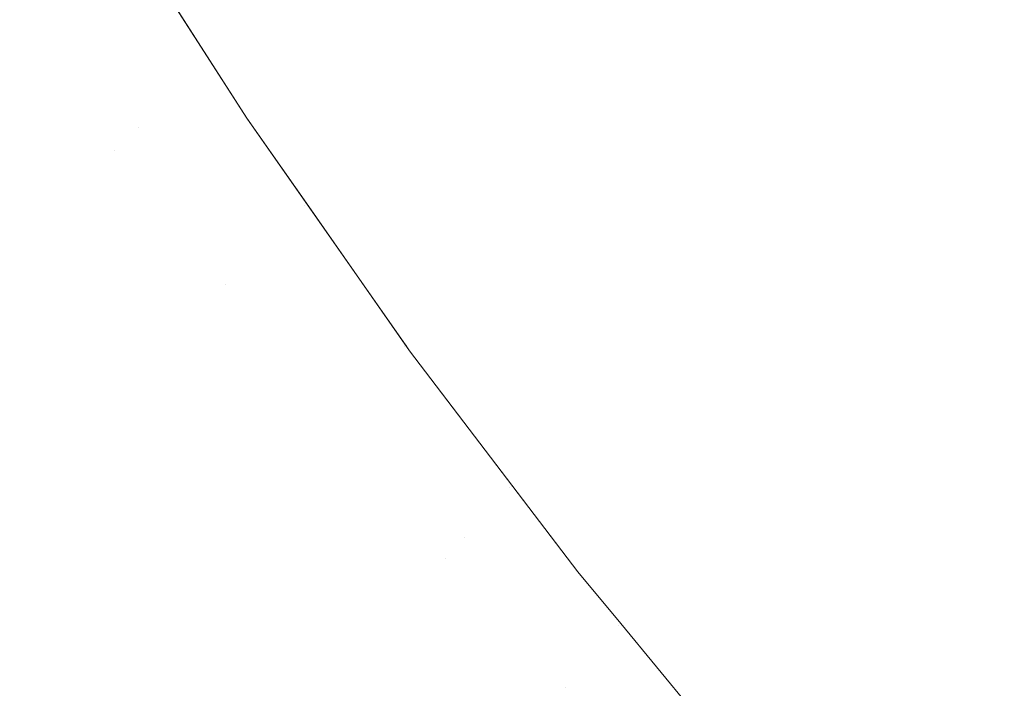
# Model space of a CAD drawing. Header units: centimetres. Extents: x -21.6 to 22.7, y 3.4 to 5.2.
# Tile 106 of 256: x -6.6785 to -6.6513, y 3.7589 to 3.7774. Entities that reach past the tile are written whole.
import ezdxf

# ---------------------------------------------------------------- set-up
doc = ezdxf.new("R2010")
doc.units = ezdxf.units.CM
doc.header["$LTSCALE"] = 2.54
doc.layers.add('Lucido design-1', color=7, linetype='Continuous')

# ---------------------------------------------------------------- blocks, each defined once
blk = doc.blocks.new('Gruppo-4-1')
at = {"color": 7, "linetype": 'Continuous', "lineweight": 9}
blk.add_3dface([(-21.503423, 5.100212, -1872.215514), (-21.503423, 3.500212, -1872.215514), (22.630348, 3.500212, -1872.215514), (22.630348, 5.100212, -1872.215514)], dxfattribs=at)
for points, invisible_edges in [([(-6.66806, 3.781164, -1872.676402), (-6.667403, 3.781788, -1872.674113), (-6.664857, 3.77801, -1872.674113), (-6.6655, 3.777366, -1872.676402)], 15), ([(-6.658477, 3.778193, -1872.662952), (-6.659297, 3.777327, -1872.665138), (-6.66189, 3.78098, -1872.665138), (-6.661052, 3.781819, -1872.662952)], 15), ([(-6.672205, 3.774643, -1872.915514), (-6.675783, 3.780227, -1872.915514), (-6.676666, 3.781605, -1872.715514), (-6.673229, 3.776242, -1872.715514)], 10), ([(-6.673239, 3.776241, -1872.713294), (-6.673229, 3.776242, -1872.715514), (-6.676666, 3.781605, -1872.715514), (-6.675789, 3.780227, -1872.713294)], 13), ([(-6.671867, 3.777545, -1872.694993), (-6.672166, 3.77726, -1872.697318), (-6.674696, 3.781214, -1872.697318), (-6.674391, 3.781489, -1872.694993)], 15), ([(-6.674962, 3.780973, -1872.699636), (-6.674696, 3.781214, -1872.697318), (-6.672166, 3.77726, -1872.697318), (-6.672428, 3.777012, -1872.699636)], 15), ([(-6.6655, 3.777366, -1872.676402), (-6.666103, 3.776761, -1872.678705), (-6.668676, 3.780578, -1872.678705), (-6.66806, 3.781164, -1872.676402)], 15), ([(-6.672428, 3.777012, -1872.699636), (-6.672652, 3.776799, -1872.701944), (-6.675191, 3.780767, -1872.701944), (-6.674962, 3.780973, -1872.699636)], 15), ([(-6.662691, 3.780179, -1872.66735), (-6.66189, 3.78098, -1872.665138), (-6.659297, 3.777327, -1872.665138), (-6.66008, 3.776502, -1872.66735)], 15), ([(-6.655795, 3.781022, -1872.656569), (-6.653174, 3.777518, -1872.656569), (-6.654082, 3.776508, -1872.658665), (-6.656725, 3.780041, -1872.658665)], 15), ([(-6.672839, 3.77662, -1872.704243), (-6.672991, 3.776476, -1872.706529), (-6.675537, 3.780455, -1872.706529), (-6.675382, 3.780594, -1872.704243)], 15), ([(-6.675382, 3.780594, -1872.704243), (-6.675191, 3.780767, -1872.701944), (-6.672652, 3.776799, -1872.701944), (-6.672839, 3.77662, -1872.704243)], 15), ([(-6.669252, 3.780031, -1872.681018), (-6.668676, 3.780578, -1872.678705), (-6.666103, 3.776761, -1872.678705), (-6.666667, 3.776196, -1872.681018)], 15), ([(-6.675789, 3.780227, -1872.713294), (-6.67574, 3.780272, -1872.711056), (-6.67319, 3.776287, -1872.711056), (-6.673239, 3.776241, -1872.713294)], 15), ([(-6.673108, 3.776365, -1872.7088), (-6.67319, 3.776287, -1872.711056), (-6.67574, 3.780272, -1872.711056), (-6.675656, 3.780347, -1872.7088)], 15), ([(-6.675656, 3.780347, -1872.7088), (-6.675537, 3.780455, -1872.706529), (-6.672991, 3.776476, -1872.706529), (-6.673108, 3.776365, -1872.7088)], 15), ([(-6.67357, 3.775926, -1872.925326), (-6.676127, 3.779922, -1872.925326), (-6.675944, 3.780087, -1872.921959), (-6.67339, 3.776097, -1872.921959)], 15), ([(-6.67339, 3.776097, -1872.921959), (-6.675944, 3.780087, -1872.921959), (-6.675839, 3.780182, -1872.918688), (-6.673288, 3.776194, -1872.918688)], 15), ([(-6.673288, 3.776194, -1872.918688), (-6.675839, 3.780182, -1872.918688), (-6.675783, 3.780227, -1872.915514), (-6.672205, 3.774643, -1872.915514)], 11), ([(-6.666667, 3.776196, -1872.681018), (-6.667192, 3.775671, -1872.683339), (-6.669787, 3.779522, -1872.683339), (-6.669252, 3.780031, -1872.681018)], 15), ([(-6.66008, 3.776502, -1872.66735), (-6.660824, 3.775716, -1872.669585), (-6.663452, 3.779416, -1872.669585), (-6.662691, 3.780179, -1872.66735)], 15), ([(-6.656725, 3.780041, -1872.658665), (-6.654082, 3.776508, -1872.658665), (-6.654955, 3.775537, -1872.660793), (-6.657619, 3.779098, -1872.660793)], 15), ([(-6.673832, 3.775677, -1872.928788), (-6.676394, 3.779681, -1872.928788), (-6.676127, 3.779922, -1872.925326), (-6.67357, 3.775926, -1872.925326)], 15), ([(-6.674185, 3.775341, -1872.932342), (-6.676754, 3.779356, -1872.932342), (-6.676394, 3.779681, -1872.928788), (-6.673832, 3.775677, -1872.928788)], 15), ([(-6.670282, 3.779051, -1872.685667), (-6.669787, 3.779522, -1872.683339), (-6.667192, 3.775671, -1872.683339), (-6.667677, 3.775186, -1872.685667)], 15), ([(-6.649526, 3.775137, -1872.654508), (-6.65223, 3.778567, -1872.654508), (-6.651254, 3.779653, -1872.652484), (-6.648573, 3.776254, -1872.652484)], 15), ([(-6.674636, 3.774913, -1872.935985), (-6.677214, 3.778941, -1872.935985), (-6.676754, 3.779356, -1872.932342), (-6.674185, 3.775341, -1872.932342)], 15), ([(-6.664174, 3.778693, -1872.67184), (-6.663452, 3.779416, -1872.669585), (-6.660824, 3.775716, -1872.669585), (-6.661531, 3.774971, -1872.67184)], 15), ([(-6.675193, 3.774383, -1872.939711), (-6.677781, 3.778429, -1872.939711), (-6.677214, 3.778941, -1872.935985), (-6.674636, 3.774913, -1872.935985)], 15), ([(-6.667677, 3.775186, -1872.685667), (-6.668123, 3.774739, -1872.687998), (-6.670737, 3.778618, -1872.687998), (-6.670282, 3.779051, -1872.685667)], 15), ([(-6.658477, 3.778193, -1872.662952), (-6.657619, 3.779098, -1872.660793), (-6.654955, 3.775537, -1872.660793), (-6.655793, 3.774606, -1872.662952)], 15), ([(-6.671153, 3.778223, -1872.690331), (-6.670737, 3.778618, -1872.687998), (-6.668123, 3.774739, -1872.687998), (-6.66853, 3.774331, -1872.690331)], 15), ([(-6.661531, 3.774971, -1872.67184), (-6.662199, 3.774266, -1872.674113), (-6.664857, 3.77801, -1872.674113), (-6.664174, 3.778693, -1872.67184)], 15), ([(-6.675864, 3.773746, -1872.943514), (-6.678465, 3.777812, -1872.943514), (-6.677781, 3.778429, -1872.939711), (-6.675193, 3.774383, -1872.939711)], 15), ([(-6.650445, 3.774059, -1872.656569), (-6.653174, 3.777518, -1872.656569), (-6.65223, 3.778567, -1872.654508), (-6.649526, 3.775137, -1872.654508)], 15), ([(-6.66853, 3.774331, -1872.690331), (-6.668898, 3.773962, -1872.692664), (-6.671529, 3.777866, -1872.692664), (-6.671153, 3.778223, -1872.690331)], 15), ([(-6.655793, 3.774606, -1872.662952), (-6.656594, 3.773715, -1872.665138), (-6.659297, 3.777327, -1872.665138), (-6.658477, 3.778193, -1872.662952)], 15), ([(-6.678853, 3.777462, -1872.945443), (-6.678465, 3.777812, -1872.943514), (-6.675864, 3.773746, -1872.943514), (-6.676244, 3.773384, -1872.945443)], 15), ([(-6.671867, 3.777545, -1872.694993), (-6.671529, 3.777866, -1872.692664), (-6.668898, 3.773962, -1872.692664), (-6.669229, 3.773631, -1872.694993)], 15), ([(-6.6655, 3.777366, -1872.676402), (-6.664857, 3.77801, -1872.674113), (-6.662199, 3.774266, -1872.674113), (-6.662828, 3.773603, -1872.676402)], 15), ([(-6.669229, 3.773631, -1872.694993), (-6.669522, 3.773338, -1872.697318), (-6.672166, 3.77726, -1872.697318), (-6.671867, 3.777545, -1872.694993)], 15), ([(-6.676244, 3.773384, -1872.945443), (-6.676656, 3.772992, -1872.947388), (-6.679274, 3.777083, -1872.947388), (-6.678853, 3.777462, -1872.945443)], 15), ([(-6.672428, 3.777012, -1872.699636), (-6.672166, 3.77726, -1872.697318), (-6.669522, 3.773338, -1872.697318), (-6.669778, 3.773081, -1872.699636)], 15), ([(-6.662828, 3.773603, -1872.676402), (-6.663418, 3.77298, -1872.678705), (-6.666103, 3.776761, -1872.678705), (-6.6655, 3.777366, -1872.676402)], 15), ([(-6.66008, 3.776502, -1872.66735), (-6.659297, 3.777327, -1872.665138), (-6.656594, 3.773715, -1872.665138), (-6.657359, 3.772865, -1872.66735)], 15), ([(-6.654082, 3.776508, -1872.658665), (-6.653174, 3.777518, -1872.656569), (-6.650445, 3.774059, -1872.656569), (-6.651331, 3.77302, -1872.658665)], 15), ([(-6.679727, 3.776673, -1872.949348), (-6.679274, 3.777083, -1872.947388), (-6.676656, 3.772992, -1872.947388), (-6.677101, 3.772569, -1872.949348)], 15), ([(-6.669778, 3.773081, -1872.699636), (-6.669998, 3.772861, -1872.701944), (-6.672652, 3.776799, -1872.701944), (-6.672428, 3.777012, -1872.699636)], 15), ([(-6.672839, 3.77662, -1872.704243), (-6.672652, 3.776799, -1872.701944), (-6.669998, 3.772861, -1872.701944), (-6.670181, 3.772677, -1872.704243)], 15), ([(-6.666667, 3.776196, -1872.681018), (-6.666103, 3.776761, -1872.678705), (-6.663418, 3.77298, -1872.678705), (-6.66397, 3.772398, -1872.681018)], 15), ([(-6.677101, 3.772569, -1872.949348), (-6.67758, 3.772114, -1872.951323), (-6.680215, 3.776233, -1872.951323), (-6.679727, 3.776673, -1872.949348)], 15), ([(-6.673108, 3.776365, -1872.7088), (-6.672991, 3.776476, -1872.706529), (-6.67033, 3.772528, -1872.706529), (-6.670444, 3.772414, -1872.7088)], 15), ([(-6.670181, 3.772677, -1872.704243), (-6.67033, 3.772528, -1872.706529), (-6.672991, 3.776476, -1872.706529), (-6.672839, 3.77662, -1872.704243)], 15), ([(-6.657359, 3.772865, -1872.66735), (-6.658086, 3.772056, -1872.669585), (-6.660824, 3.775716, -1872.669585), (-6.66008, 3.776502, -1872.66735)], 15), ([(-6.651331, 3.77302, -1872.658665), (-6.652183, 3.772022, -1872.660793), (-6.654955, 3.775537, -1872.660793), (-6.654082, 3.776508, -1872.658665)], 15), ([(-6.680738, 3.775761, -1872.953311), (-6.680215, 3.776233, -1872.951323), (-6.67758, 3.772114, -1872.951323), (-6.678093, 3.771627, -1872.953311)], 15), ([(-6.673288, 3.776194, -1872.918688), (-6.670621, 3.772237, -1872.918688), (-6.670721, 3.772137, -1872.921959), (-6.67339, 3.776097, -1872.921959)], 15), ([(-6.670621, 3.772237, -1872.918688), (-6.673288, 3.776194, -1872.918688), (-6.672205, 3.774643, -1872.915514)], 11), ([(-6.673239, 3.776241, -1872.713294), (-6.67319, 3.776287, -1872.711056), (-6.670525, 3.772333, -1872.711056), (-6.670573, 3.772285, -1872.713294)], 15), ([(-6.672205, 3.774643, -1872.715514), (-6.673229, 3.776242, -1872.715514), (-6.673239, 3.776241, -1872.713294)], 10), ([(-6.673239, 3.776241, -1872.713294), (-6.670573, 3.772285, -1872.713294), (-6.672205, 3.774643, -1872.715514)], 11), ([(-6.673229, 3.776242, -1872.715514), (-6.672205, 3.774643, -1872.715514), (-6.672205, 3.774643, -1872.915514)], 10), ([(-6.670444, 3.772414, -1872.7088), (-6.670525, 3.772333, -1872.711056), (-6.67319, 3.776287, -1872.711056), (-6.673108, 3.776365, -1872.7088)], 15), ([(-6.66397, 3.772398, -1872.681018), (-6.664483, 3.771856, -1872.683339), (-6.667192, 3.775671, -1872.683339), (-6.666667, 3.776196, -1872.681018)], 15), ([(-6.67357, 3.775926, -1872.925326), (-6.670897, 3.771961, -1872.925326), (-6.671154, 3.771704, -1872.928788), (-6.673832, 3.775677, -1872.928788)], 15), ([(-6.67339, 3.776097, -1872.921959), (-6.670721, 3.772137, -1872.921959), (-6.670897, 3.771961, -1872.925326), (-6.67357, 3.775926, -1872.925326)], 15), ([(-6.678093, 3.771627, -1872.953311), (-6.678641, 3.771105, -1872.955309), (-6.681297, 3.775256, -1872.955309), (-6.680738, 3.775761, -1872.953311)], 15), ([(-6.673832, 3.775677, -1872.928788), (-6.671154, 3.771704, -1872.928788), (-6.6715, 3.771357, -1872.932342), (-6.674185, 3.775341, -1872.932342)], 15), ([(-6.667677, 3.775186, -1872.685667), (-6.667192, 3.775671, -1872.683339), (-6.664483, 3.771856, -1872.683339), (-6.664957, 3.771356, -1872.685667)], 15), ([(-6.661531, 3.774971, -1872.67184), (-6.660824, 3.775716, -1872.669585), (-6.658086, 3.772056, -1872.669585), (-6.658776, 3.771289, -1872.67184)], 15), ([(-6.655793, 3.774606, -1872.662952), (-6.654955, 3.775537, -1872.660793), (-6.652183, 3.772022, -1872.660793), (-6.653, 3.771065, -1872.662952)], 15), ([(-6.674185, 3.775341, -1872.932342), (-6.6715, 3.771357, -1872.932342), (-6.671941, 3.770915, -1872.935985), (-6.674636, 3.774913, -1872.935985)], 15), ([(-6.664957, 3.771356, -1872.685667), (-6.665393, 3.770896, -1872.687998), (-6.668123, 3.774739, -1872.687998), (-6.667677, 3.775186, -1872.685667)], 15), ([(-6.674636, 3.774913, -1872.935985), (-6.671941, 3.770915, -1872.935985), (-6.672487, 3.770369, -1872.939711), (-6.675193, 3.774383, -1872.939711)], 15), ([(-6.658776, 3.771289, -1872.67184), (-6.659428, 3.770564, -1872.674113), (-6.662199, 3.774266, -1872.674113), (-6.661531, 3.774971, -1872.67184)], 15), ([(-6.672205, 3.774643, -1872.915514), (-6.670559, 3.772291, -1872.915514), (-6.670621, 3.772237, -1872.918688)], 10), ([(-6.667705, 3.768213, -1872.915514), (-6.670559, 3.772291, -1872.915514), (-6.672205, 3.774643, -1872.715514), (-6.667803, 3.768352, -1872.715514)], 10), ([(-6.670559, 3.772291, -1872.915514), (-6.672205, 3.774643, -1872.915514), (-6.672205, 3.774643, -1872.715514)], 10), ([(-6.667803, 3.768352, -1872.715514), (-6.672205, 3.774643, -1872.715514), (-6.670573, 3.772285, -1872.713294)], 10), ([(-6.66853, 3.774331, -1872.690331), (-6.668123, 3.774739, -1872.687998), (-6.665393, 3.770896, -1872.687998), (-6.665792, 3.770475, -1872.690331)], 15), ([(-6.653, 3.771065, -1872.662952), (-6.653782, 3.770149, -1872.665138), (-6.656594, 3.773715, -1872.665138), (-6.655793, 3.774606, -1872.662952)], 15), ([(-6.672801, 3.770054, -1872.941603), (-6.675864, 3.773746, -1872.943514), (-6.675193, 3.774383, -1872.939711)], 11), ([(-6.675193, 3.774383, -1872.939711), (-6.672487, 3.770369, -1872.939711), (-6.672801, 3.770054, -1872.941603)], 11), ([(-6.665792, 3.770475, -1872.690331), (-6.666152, 3.770095, -1872.692664), (-6.668898, 3.773962, -1872.692664), (-6.66853, 3.774331, -1872.690331)], 15), ([(-6.662828, 3.773603, -1872.676402), (-6.662199, 3.774266, -1872.674113), (-6.659428, 3.770564, -1872.674113), (-6.660043, 3.769881, -1872.676402)], 15), ([(-6.651331, 3.77302, -1872.658665), (-6.650445, 3.774059, -1872.656569), (-6.64761, 3.77065, -1872.656569), (-6.648473, 3.769583, -1872.658665)], 15), ([(-6.676244, 3.773384, -1872.945443), (-6.675864, 3.773746, -1872.943514), (-6.673144, 3.769711, -1872.943514), (-6.673517, 3.769337, -1872.945443)], 15), ([(-6.672801, 3.770054, -1872.941603), (-6.673144, 3.769711, -1872.943514), (-6.675864, 3.773746, -1872.943514)], 11), ([(-6.669229, 3.773631, -1872.694993), (-6.668898, 3.773962, -1872.692664), (-6.666152, 3.770095, -1872.692664), (-6.666476, 3.769754, -1872.694993)], 15), ([(-6.657359, 3.772865, -1872.66735), (-6.656594, 3.773715, -1872.665138), (-6.653782, 3.770149, -1872.665138), (-6.654527, 3.769275, -1872.66735)], 15), ([(-6.666476, 3.769754, -1872.694993), (-6.666762, 3.769451, -1872.697318), (-6.669522, 3.773338, -1872.697318), (-6.669229, 3.773631, -1872.694993)], 15), ([(-6.660043, 3.769881, -1872.676402), (-6.66062, 3.769239, -1872.678705), (-6.663418, 3.77298, -1872.678705), (-6.662828, 3.773603, -1872.676402)], 15), ([(-6.673517, 3.769337, -1872.945443), (-6.673921, 3.768933, -1872.947388), (-6.676656, 3.772992, -1872.947388), (-6.676244, 3.773384, -1872.945443)], 15), ([(-6.669778, 3.773081, -1872.699636), (-6.669522, 3.773338, -1872.697318), (-6.666762, 3.769451, -1872.697318), (-6.667013, 3.769187, -1872.699636)], 15), ([(-6.677101, 3.772569, -1872.949348), (-6.676656, 3.772992, -1872.947388), (-6.673921, 3.768933, -1872.947388), (-6.674356, 3.768497, -1872.949348)], 15), ([(-6.667013, 3.769187, -1872.699636), (-6.667228, 3.76896, -1872.701944), (-6.669998, 3.772861, -1872.701944), (-6.669778, 3.773081, -1872.699636)], 15), ([(-6.66397, 3.772398, -1872.681018), (-6.663418, 3.77298, -1872.678705), (-6.66062, 3.769239, -1872.678705), (-6.661158, 3.76864, -1872.681018)], 15), ([(-6.648473, 3.769583, -1872.658665), (-6.649302, 3.768558, -1872.660793), (-6.652183, 3.772022, -1872.660793), (-6.651331, 3.77302, -1872.658665)], 15), ([(-6.667407, 3.768771, -1872.704243), (-6.667553, 3.768617, -1872.706529), (-6.67033, 3.772528, -1872.706529), (-6.670181, 3.772677, -1872.704243)], 15), ([(-6.670181, 3.772677, -1872.704243), (-6.669998, 3.772861, -1872.701944), (-6.667228, 3.76896, -1872.701944), (-6.667407, 3.768771, -1872.704243)], 15), ([(-6.654527, 3.769275, -1872.66735), (-6.655237, 3.768443, -1872.669585), (-6.658086, 3.772056, -1872.669585), (-6.657359, 3.772865, -1872.66735)], 15), ([(-6.674356, 3.768497, -1872.949348), (-6.674825, 3.768028, -1872.951323), (-6.67758, 3.772114, -1872.951323), (-6.677101, 3.772569, -1872.949348)], 15), ([(-6.667665, 3.768499, -1872.7088), (-6.667744, 3.768416, -1872.711056), (-6.670525, 3.772333, -1872.711056), (-6.670444, 3.772414, -1872.7088)], 15), ([(-6.670444, 3.772414, -1872.7088), (-6.67033, 3.772528, -1872.706529), (-6.667553, 3.768617, -1872.706529), (-6.667665, 3.768499, -1872.7088)], 15), ([(-6.661158, 3.76864, -1872.681018), (-6.66166, 3.768083, -1872.683339), (-6.664483, 3.771856, -1872.683339), (-6.66397, 3.772398, -1872.681018)], 15), ([(-6.678093, 3.771627, -1872.953311), (-6.67758, 3.772114, -1872.951323), (-6.674825, 3.768028, -1872.951323), (-6.675327, 3.767524, -1872.953311)], 15), ([(-6.668107, 3.768032, -1872.925326), (-6.670897, 3.771961, -1872.925326), (-6.670721, 3.772137, -1872.921959), (-6.667936, 3.768213, -1872.921959)], 15), ([(-6.667936, 3.768213, -1872.921959), (-6.670721, 3.772137, -1872.921959), (-6.670621, 3.772237, -1872.918688), (-6.667837, 3.768317, -1872.918688)], 15), ([(-6.667837, 3.768317, -1872.918688), (-6.670621, 3.772237, -1872.918688), (-6.670559, 3.772291, -1872.915514)], 11), ([(-6.670573, 3.772285, -1872.713294), (-6.670525, 3.772333, -1872.711056), (-6.667744, 3.768416, -1872.711056), (-6.66779, 3.768367, -1872.713294)], 15), ([(-6.670573, 3.772285, -1872.713294), (-6.66779, 3.768367, -1872.713294), (-6.667803, 3.768352, -1872.715514)], 11), ([(-6.670559, 3.772291, -1872.915514), (-6.667705, 3.768213, -1872.915514), (-6.667837, 3.768317, -1872.918688)], 10), ([(-6.668359, 3.767767, -1872.928788), (-6.671154, 3.771704, -1872.928788), (-6.670897, 3.771961, -1872.925326), (-6.668107, 3.768032, -1872.925326)], 15), ([(-6.664957, 3.771356, -1872.685667), (-6.664483, 3.771856, -1872.683339), (-6.66166, 3.768083, -1872.683339), (-6.662123, 3.767568, -1872.685667)], 15), ([(-6.658776, 3.771289, -1872.67184), (-6.658086, 3.772056, -1872.669585), (-6.655237, 3.768443, -1872.669585), (-6.655909, 3.767654, -1872.67184)], 15), ([(-6.653, 3.771065, -1872.662952), (-6.652183, 3.772022, -1872.660793), (-6.649302, 3.768558, -1872.660793), (-6.650098, 3.767575, -1872.662952)], 15), ([(-6.675327, 3.767524, -1872.953311), (-6.675865, 3.766986, -1872.955309), (-6.678641, 3.771105, -1872.955309), (-6.678093, 3.771627, -1872.953311)], 15), ([(-6.668697, 3.76741, -1872.932342), (-6.6715, 3.771357, -1872.932342), (-6.671154, 3.771704, -1872.928788), (-6.668359, 3.767767, -1872.928788)], 15), ([(-6.669129, 3.766954, -1872.935985), (-6.671941, 3.770915, -1872.935985), (-6.6715, 3.771357, -1872.932342), (-6.668697, 3.76741, -1872.932342)], 15), ([(-6.662123, 3.767568, -1872.685667), (-6.662549, 3.767094, -1872.687998), (-6.665393, 3.770896, -1872.687998), (-6.664957, 3.771356, -1872.685667)], 15), ([(-6.655909, 3.767654, -1872.67184), (-6.656546, 3.766909, -1872.674113), (-6.659428, 3.770564, -1872.674113), (-6.658776, 3.771289, -1872.67184)], 15), ([(-6.679227, 3.770549, -1872.957318), (-6.678641, 3.771105, -1872.955309), (-6.675865, 3.766986, -1872.955309), (-6.676438, 3.766412, -1872.957318)], 15), ([(-6.650098, 3.767575, -1872.662952), (-6.650859, 3.766634, -1872.665138), (-6.653782, 3.770149, -1872.665138), (-6.653, 3.771065, -1872.662952)], 15), ([(-6.669663, 3.766391, -1872.939711), (-6.672487, 3.770369, -1872.939711), (-6.671941, 3.770915, -1872.935985), (-6.669129, 3.766954, -1872.935985)], 15), ([(-6.665792, 3.770475, -1872.690331), (-6.665393, 3.770896, -1872.687998), (-6.662549, 3.767094, -1872.687998), (-6.662938, 3.766662, -1872.690331)], 15), ([(-6.676438, 3.766412, -1872.957318), (-6.677049, 3.765801, -1872.959334), (-6.67985, 3.769956, -1872.959334), (-6.679227, 3.770549, -1872.957318)], 15), ([(-6.662938, 3.766662, -1872.690331), (-6.66329, 3.76627, -1872.692664), (-6.666152, 3.770095, -1872.692664), (-6.665792, 3.770475, -1872.690331)], 15), ([(-6.660043, 3.769881, -1872.676402), (-6.659428, 3.770564, -1872.674113), (-6.656546, 3.766909, -1872.674113), (-6.657145, 3.766206, -1872.676402)], 15), ([(-6.672801, 3.770054, -1872.941603), (-6.672487, 3.770369, -1872.939711), (-6.669663, 3.766391, -1872.939711), (-6.66997, 3.766067, -1872.941603)], 15), ([(-6.680511, 3.769327, -1872.961357), (-6.67985, 3.769956, -1872.959334), (-6.677049, 3.765801, -1872.959334), (-6.677697, 3.765152, -1872.961357)], 15), ([(-6.66997, 3.766067, -1872.941603), (-6.670305, 3.765713, -1872.943514), (-6.673144, 3.769711, -1872.943514), (-6.672801, 3.770054, -1872.941603)], 15), ([(-6.666476, 3.769754, -1872.694993), (-6.666152, 3.770095, -1872.692664), (-6.66329, 3.76627, -1872.692664), (-6.663606, 3.765919, -1872.694993)], 15), ([(-6.654527, 3.769275, -1872.66735), (-6.653782, 3.770149, -1872.665138), (-6.650859, 3.766634, -1872.665138), (-6.651585, 3.765736, -1872.66735)], 15), ([(-6.673517, 3.769337, -1872.945443), (-6.673144, 3.769711, -1872.943514), (-6.670305, 3.765713, -1872.943514), (-6.67067, 3.765329, -1872.945443)], 15), ([(-6.663606, 3.765919, -1872.694993), (-6.663886, 3.765607, -1872.697318), (-6.666762, 3.769451, -1872.697318), (-6.666476, 3.769754, -1872.694993)], 15), ([(-6.657145, 3.766206, -1872.676402), (-6.657707, 3.765547, -1872.678705), (-6.66062, 3.769239, -1872.678705), (-6.660043, 3.769881, -1872.676402)], 15), ([(-6.667013, 3.769187, -1872.699636), (-6.666762, 3.769451, -1872.697318), (-6.663886, 3.765607, -1872.697318), (-6.664131, 3.765335, -1872.699636)], 15), ([(-6.677697, 3.765152, -1872.961357), (-6.678384, 3.764464, -1872.963384), (-6.681213, 3.768661, -1872.963384), (-6.680511, 3.769327, -1872.961357)], 15), ([(-6.67067, 3.765329, -1872.945443), (-6.671065, 3.764912, -1872.947388), (-6.673921, 3.768933, -1872.947388), (-6.673517, 3.769337, -1872.945443)], 15), ([(-6.664131, 3.765335, -1872.699636), (-6.664341, 3.765102, -1872.701944), (-6.667228, 3.76896, -1872.701944), (-6.667013, 3.769187, -1872.699636)], 15), ([(-6.661158, 3.76864, -1872.681018), (-6.66062, 3.769239, -1872.678705), (-6.657707, 3.765547, -1872.678705), (-6.658233, 3.764931, -1872.681018)], 15), ([(-6.651585, 3.765736, -1872.66735), (-6.652275, 3.764882, -1872.669585), (-6.655237, 3.768443, -1872.669585), (-6.654527, 3.769275, -1872.66735)], 15), ([(-6.674356, 3.768497, -1872.949348), (-6.673921, 3.768933, -1872.947388), (-6.671065, 3.764912, -1872.947388), (-6.671491, 3.764462, -1872.949348)], 15), ([(-6.667407, 3.768771, -1872.704243), (-6.667228, 3.76896, -1872.701944), (-6.664341, 3.765102, -1872.701944), (-6.664516, 3.764907, -1872.704243)], 15), ([(-6.681213, 3.768661, -1872.963384), (-6.678384, 3.764464, -1872.963384), (-6.67911, 3.763736, -1872.965413), (-6.681954, 3.767956, -1872.965413)], 15), ([(-6.667665, 3.768499, -1872.7088), (-6.667553, 3.768617, -1872.706529), (-6.664659, 3.764749, -1872.706529), (-6.664768, 3.764627, -1872.7088)], 15), ([(-6.664516, 3.764907, -1872.704243), (-6.664659, 3.764749, -1872.706529), (-6.667553, 3.768617, -1872.706529), (-6.667407, 3.768771, -1872.704243)], 15), ([(-6.658233, 3.764931, -1872.681018), (-6.658722, 3.764358, -1872.683339), (-6.66166, 3.768083, -1872.683339), (-6.661158, 3.76864, -1872.681018)], 15), ([(-6.671491, 3.764462, -1872.949348), (-6.67195, 3.763978, -1872.951323), (-6.674825, 3.768028, -1872.951323), (-6.674356, 3.768497, -1872.949348)], 15), ([(-6.667837, 3.768317, -1872.918688), (-6.664936, 3.76444, -1872.918688), (-6.665032, 3.764333, -1872.921959), (-6.667936, 3.768213, -1872.921959)], 15), ([(-6.664936, 3.76444, -1872.918688), (-6.667837, 3.768317, -1872.918688), (-6.667705, 3.768213, -1872.915514)], 11), ([(-6.667705, 3.768213, -1872.715514), (-6.667803, 3.768352, -1872.715514), (-6.66779, 3.768367, -1872.713294)], 10), ([(-6.667803, 3.768352, -1872.715514), (-6.667705, 3.768213, -1872.715514), (-6.667705, 3.768213, -1872.915514)], 10), ([(-6.66779, 3.768367, -1872.713294), (-6.667744, 3.768416, -1872.711056), (-6.664845, 3.764542, -1872.711056), (-6.66489, 3.764491, -1872.713294)], 15), ([(-6.667705, 3.768213, -1872.715514), (-6.66779, 3.768367, -1872.713294), (-6.66489, 3.764491, -1872.713294)], 11), ([(-6.664768, 3.764627, -1872.7088), (-6.664845, 3.764542, -1872.711056), (-6.667744, 3.768416, -1872.711056), (-6.667665, 3.768499, -1872.7088)], 15), ([(-6.655909, 3.767654, -1872.67184), (-6.655237, 3.768443, -1872.669585), (-6.652275, 3.764882, -1872.669585), (-6.65293, 3.764072, -1872.67184)], 15), ([(-6.675327, 3.767524, -1872.953311), (-6.674825, 3.768028, -1872.951323), (-6.67195, 3.763978, -1872.951323), (-6.672441, 3.76346, -1872.953311)], 15), ([(-6.668107, 3.768032, -1872.925326), (-6.6652, 3.764147, -1872.925326), (-6.665446, 3.763874, -1872.928788), (-6.668359, 3.767767, -1872.928788)], 15), ([(-6.667936, 3.768213, -1872.921959), (-6.665032, 3.764333, -1872.921959), (-6.6652, 3.764147, -1872.925326), (-6.668107, 3.768032, -1872.925326)], 15), ([(-6.667705, 3.768213, -1872.915514), (-6.664876, 3.764497, -1872.915514), (-6.664936, 3.76444, -1872.918688)], 10), ([(-6.664876, 3.764497, -1872.915514), (-6.667705, 3.768213, -1872.915514), (-6.667705, 3.768213, -1872.715514), (-6.66305, 3.762098, -1872.715514)], 10), ([(-6.66489, 3.764491, -1872.713294), (-6.66305, 3.762098, -1872.715514), (-6.667705, 3.768213, -1872.715514)], 9), ([(-6.662123, 3.767568, -1872.685667), (-6.66166, 3.768083, -1872.683339), (-6.658722, 3.764358, -1872.683339), (-6.659174, 3.763828, -1872.685667)], 15), ([(-6.668359, 3.767767, -1872.928788), (-6.665446, 3.763874, -1872.928788), (-6.665776, 3.763506, -1872.932342), (-6.668697, 3.76741, -1872.932342)], 15), ([(-6.672441, 3.76346, -1872.953311), (-6.672967, 3.762905, -1872.955309), (-6.675865, 3.766986, -1872.955309), (-6.675327, 3.767524, -1872.953311)], 15), ([(-6.659174, 3.763828, -1872.685667), (-6.659589, 3.763341, -1872.687998), (-6.662549, 3.767094, -1872.687998), (-6.662123, 3.767568, -1872.685667)], 15), ([(-6.65293, 3.764072, -1872.67184), (-6.65355, 3.763306, -1872.674113), (-6.656546, 3.766909, -1872.674113), (-6.655909, 3.767654, -1872.67184)], 15), ([(-6.668697, 3.76741, -1872.932342), (-6.665776, 3.763506, -1872.932342), (-6.666198, 3.763037, -1872.935985), (-6.669129, 3.766954, -1872.935985)], 15), ([(-6.676438, 3.766412, -1872.957318), (-6.675865, 3.766986, -1872.955309), (-6.672967, 3.762905, -1872.955309), (-6.673528, 3.762313, -1872.957318)], 15), ([(-6.669129, 3.766954, -1872.935985), (-6.666198, 3.763037, -1872.935985), (-6.666719, 3.762458, -1872.939711), (-6.669663, 3.766391, -1872.939711)], 15), ([(-6.662938, 3.766662, -1872.690331), (-6.662549, 3.767094, -1872.687998), (-6.659589, 3.763341, -1872.687998), (-6.659969, 3.762896, -1872.690331)], 15), ([(-6.657145, 3.766206, -1872.676402), (-6.656546, 3.766909, -1872.674113), (-6.65355, 3.763306, -1872.674113), (-6.654133, 3.762585, -1872.676402)], 15), ([(-6.659969, 3.762896, -1872.690331), (-6.660312, 3.762493, -1872.692664), (-6.66329, 3.76627, -1872.692664), (-6.662938, 3.766662, -1872.690331)], 15), ([(-6.651585, 3.765736, -1872.66735), (-6.650859, 3.766634, -1872.665138), (-6.647826, 3.763177, -1872.665138), (-6.648531, 3.762257, -1872.66735)], 15), ([(-6.673528, 3.762313, -1872.957318), (-6.674125, 3.761683, -1872.959334), (-6.677049, 3.765801, -1872.959334), (-6.676438, 3.766412, -1872.957318)], 15), ([(-6.66997, 3.766067, -1872.941603), (-6.669663, 3.766391, -1872.939711), (-6.666719, 3.762458, -1872.939711), (-6.667019, 3.762124, -1872.941603)], 15), ([(-6.663606, 3.765919, -1872.694993), (-6.66329, 3.76627, -1872.692664), (-6.660312, 3.762493, -1872.692664), (-6.66062, 3.762132, -1872.694993)], 15), ([(-6.654133, 3.762585, -1872.676402), (-6.654681, 3.761908, -1872.678705), (-6.657707, 3.765547, -1872.678705), (-6.657145, 3.766206, -1872.676402)], 15), ([(-6.667019, 3.762124, -1872.941603), (-6.667347, 3.76176, -1872.943514), (-6.670305, 3.765713, -1872.943514), (-6.66997, 3.766067, -1872.941603)], 15), ([(-6.66062, 3.762132, -1872.694993), (-6.660893, 3.761812, -1872.697318), (-6.663886, 3.765607, -1872.697318), (-6.663606, 3.765919, -1872.694993)], 15), ([(-6.677697, 3.765152, -1872.961357), (-6.677049, 3.765801, -1872.959334), (-6.674125, 3.761683, -1872.959334), (-6.674759, 3.761014, -1872.961357)], 15), ([(-6.67067, 3.765329, -1872.945443), (-6.670305, 3.765713, -1872.943514), (-6.667347, 3.76176, -1872.943514), (-6.667703, 3.761363, -1872.945443)], 15), ([(-6.664131, 3.765335, -1872.699636), (-6.663886, 3.765607, -1872.697318), (-6.660893, 3.761812, -1872.697318), (-6.661132, 3.761533, -1872.699636)], 15), ([(-6.658233, 3.764931, -1872.681018), (-6.657707, 3.765547, -1872.678705), (-6.654681, 3.761908, -1872.678705), (-6.655193, 3.761275, -1872.681018)], 15), ([(-6.648531, 3.762257, -1872.66735), (-6.649203, 3.761381, -1872.669585), (-6.652275, 3.764882, -1872.669585), (-6.651585, 3.765736, -1872.66735)], 15), ([(-6.667703, 3.761363, -1872.945443), (-6.668089, 3.760934, -1872.947388), (-6.671065, 3.764912, -1872.947388), (-6.67067, 3.765329, -1872.945443)], 15), ([(-6.661132, 3.761533, -1872.699636), (-6.661337, 3.761293, -1872.701944), (-6.664341, 3.765102, -1872.701944), (-6.664131, 3.765335, -1872.699636)], 15), ([(-6.674759, 3.761014, -1872.961357), (-6.675431, 3.760306, -1872.963384), (-6.678384, 3.764464, -1872.963384), (-6.677697, 3.765152, -1872.961357)], 15), ([(-6.664516, 3.764907, -1872.704243), (-6.664341, 3.765102, -1872.701944), (-6.661337, 3.761293, -1872.701944), (-6.661508, 3.761092, -1872.704243)], 15), ([(-6.671491, 3.764462, -1872.949348), (-6.671065, 3.764912, -1872.947388), (-6.668089, 3.760934, -1872.947388), (-6.668505, 3.760472, -1872.949348)], 15), ([(-6.664768, 3.764627, -1872.7088), (-6.664659, 3.764749, -1872.706529), (-6.661646, 3.76093, -1872.706529), (-6.661753, 3.760805, -1872.7088)], 15), ([(-6.661508, 3.761092, -1872.704243), (-6.661646, 3.76093, -1872.706529), (-6.664659, 3.764749, -1872.706529), (-6.664516, 3.764907, -1872.704243)], 15), ([(-6.655193, 3.761275, -1872.681018), (-6.655669, 3.760687, -1872.683339), (-6.658722, 3.764358, -1872.683339), (-6.658233, 3.764931, -1872.681018)], 15), ([(-6.65293, 3.764072, -1872.67184), (-6.652275, 3.764882, -1872.669585), (-6.649203, 3.761381, -1872.669585), (-6.649839, 3.76055, -1872.67184)], 15), ([(-6.67911, 3.763736, -1872.965413), (-6.678384, 3.764464, -1872.963384), (-6.675431, 3.760306, -1872.963384), (-6.676142, 3.759556, -1872.965413)], 15), ([(-6.668505, 3.760472, -1872.949348), (-6.668953, 3.759974, -1872.951323), (-6.67195, 3.763978, -1872.951323), (-6.671491, 3.764462, -1872.949348)], 15), ([(-6.664936, 3.76444, -1872.918688), (-6.664876, 3.764497, -1872.915514), (-6.66305, 3.762098, -1872.915514)], 9), ([(-6.66489, 3.764491, -1872.713294), (-6.664845, 3.764542, -1872.711056), (-6.661828, 3.760717, -1872.711056), (-6.661873, 3.760664, -1872.713294)], 15), ([(-6.66305, 3.762098, -1872.715514), (-6.66489, 3.764491, -1872.713294), (-6.661873, 3.760664, -1872.713294)], 11), ([(-6.66305, 3.762098, -1872.715514), (-6.66305, 3.762098, -1872.915514), (-6.664876, 3.764497, -1872.915514)], 9), ([(-6.661753, 3.760805, -1872.7088), (-6.661828, 3.760717, -1872.711056), (-6.664845, 3.764542, -1872.711056), (-6.664768, 3.764627, -1872.7088)], 15), ([(-6.662175, 3.76031, -1872.925326), (-6.6652, 3.764147, -1872.925326), (-6.665032, 3.764333, -1872.921959), (-6.662011, 3.760502, -1872.921959)], 15), ([(-6.662011, 3.760502, -1872.921959), (-6.665032, 3.764333, -1872.921959), (-6.664936, 3.76444, -1872.918688), (-6.661917, 3.760612, -1872.918688)], 15), ([(-6.66305, 3.762098, -1872.915514), (-6.661917, 3.760612, -1872.918688), (-6.664936, 3.76444, -1872.918688)], 11), ([(-6.659174, 3.763828, -1872.685667), (-6.658722, 3.764358, -1872.683339), (-6.655669, 3.760687, -1872.683339), (-6.656109, 3.760143, -1872.685667)], 15), ([(-6.672441, 3.76346, -1872.953311), (-6.67195, 3.763978, -1872.951323), (-6.668953, 3.759974, -1872.951323), (-6.669433, 3.75944, -1872.953311)], 15), ([(-6.662414, 3.76003, -1872.928788), (-6.665446, 3.763874, -1872.928788), (-6.6652, 3.764147, -1872.925326), (-6.662175, 3.76031, -1872.925326)], 15), ([(-6.649839, 3.76055, -1872.67184), (-6.650441, 3.759764, -1872.674113), (-6.65355, 3.763306, -1872.674113), (-6.65293, 3.764072, -1872.67184)], 15), ([(-6.676142, 3.759556, -1872.965413), (-6.676892, 3.758764, -1872.967443), (-6.679877, 3.762968, -1872.967443), (-6.67911, 3.763736, -1872.965413)], 15), ([(-6.662736, 3.759652, -1872.932342), (-6.665776, 3.763506, -1872.932342), (-6.665446, 3.763874, -1872.928788), (-6.662414, 3.76003, -1872.928788)], 15), ([(-6.656109, 3.760143, -1872.685667), (-6.656513, 3.759642, -1872.687998), (-6.659589, 3.763341, -1872.687998), (-6.659174, 3.763828, -1872.685667)], 15), ([(-6.669433, 3.75944, -1872.953311), (-6.669947, 3.758869, -1872.955309), (-6.672967, 3.762905, -1872.955309), (-6.672441, 3.76346, -1872.953311)], 15), ([(-6.663148, 3.759169, -1872.935985), (-6.666198, 3.763037, -1872.935985), (-6.665776, 3.763506, -1872.932342), (-6.662736, 3.759652, -1872.932342)], 15), ([(-6.659969, 3.762896, -1872.690331), (-6.659589, 3.763341, -1872.687998), (-6.656513, 3.759642, -1872.687998), (-6.656883, 3.759186, -1872.690331)], 15), ([(-6.654133, 3.762585, -1872.676402), (-6.65355, 3.763306, -1872.674113), (-6.650441, 3.759764, -1872.674113), (-6.651009, 3.759024, -1872.676402)], 15), ([(-6.680685, 3.762159, -1872.96947), (-6.679877, 3.762968, -1872.967443), (-6.676892, 3.758764, -1872.967443), (-6.677683, 3.75793, -1872.96947)], 15), ([(-6.673528, 3.762313, -1872.957318), (-6.672967, 3.762905, -1872.955309), (-6.669947, 3.758869, -1872.955309), (-6.670495, 3.75826, -1872.957318)], 15), ([(-6.66339, 3.758886, -1872.937837), (-6.666719, 3.762458, -1872.939711), (-6.666198, 3.763037, -1872.935985)], 11), ([(-6.666198, 3.763037, -1872.935985), (-6.663148, 3.759169, -1872.935985), (-6.66339, 3.758886, -1872.937837)], 11), ([(-6.656883, 3.759186, -1872.690331), (-6.657217, 3.758772, -1872.692664), (-6.660312, 3.762493, -1872.692664), (-6.659969, 3.762896, -1872.690331)], 15), ([(-6.651009, 3.759024, -1872.676402), (-6.651541, 3.758329, -1872.678705), (-6.654681, 3.761908, -1872.678705), (-6.654133, 3.762585, -1872.676402)], 15), ([(-6.670495, 3.75826, -1872.957318), (-6.671078, 3.757611, -1872.959334), (-6.674125, 3.761683, -1872.959334), (-6.673528, 3.762313, -1872.957318)], 15), ([(-6.667019, 3.762124, -1872.941603), (-6.666719, 3.762458, -1872.939711), (-6.663656, 3.758574, -1872.939711), (-6.663949, 3.758231, -1872.941603)], 15), ([(-6.66339, 3.758886, -1872.937837), (-6.663656, 3.758574, -1872.939711), (-6.666719, 3.762458, -1872.939711)], 11), ([(-6.66062, 3.762132, -1872.694993), (-6.660312, 3.762493, -1872.692664), (-6.657217, 3.758772, -1872.692664), (-6.657517, 3.758401, -1872.694993)], 15), ([(-6.677683, 3.75793, -1872.96947), (-6.678514, 3.757052, -1872.971493), (-6.681536, 3.761307, -1872.971493), (-6.680685, 3.762159, -1872.96947)], 15), ([(-6.663949, 3.758231, -1872.941603), (-6.664269, 3.757856, -1872.943514), (-6.667347, 3.76176, -1872.943514), (-6.667019, 3.762124, -1872.941603)], 15), ([(-6.66305, 3.762098, -1872.915514), (-6.661866, 3.760665, -1872.915514), (-6.661917, 3.760612, -1872.918688)], 10), ([(-6.661866, 3.760665, -1872.915514), (-6.66305, 3.762098, -1872.915514), (-6.66305, 3.762098, -1872.715514), (-6.661866, 3.760665, -1872.715514)], 10), ([(-6.661873, 3.760664, -1872.713294), (-6.661866, 3.760665, -1872.715514), (-6.66305, 3.762098, -1872.715514)], 9), ([(-6.657517, 3.758401, -1872.694993), (-6.657783, 3.758072, -1872.697318), (-6.660893, 3.761812, -1872.697318), (-6.66062, 3.762132, -1872.694993)], 15), ([(-6.667703, 3.761363, -1872.945443), (-6.667347, 3.76176, -1872.943514), (-6.664269, 3.757856, -1872.943514), (-6.664616, 3.757449, -1872.945443)], 15), ([(-6.661132, 3.761533, -1872.699636), (-6.660893, 3.761812, -1872.697318), (-6.657783, 3.758072, -1872.697318), (-6.658015, 3.757785, -1872.699636)], 15), ([(-6.655193, 3.761275, -1872.681018), (-6.654681, 3.761908, -1872.678705), (-6.651541, 3.758329, -1872.678705), (-6.652038, 3.75768, -1872.681018)], 15), ([(-6.674759, 3.761014, -1872.961357), (-6.674125, 3.761683, -1872.959334), (-6.671078, 3.757611, -1872.959334), (-6.671697, 3.756923, -1872.961357)], 15), ([(-6.658015, 3.757785, -1872.699636), (-6.658215, 3.757539, -1872.701944), (-6.661337, 3.761293, -1872.701944), (-6.661132, 3.761533, -1872.699636)], 15), ([(-6.664616, 3.757449, -1872.945443), (-6.664992, 3.757008, -1872.947388), (-6.668089, 3.760934, -1872.947388), (-6.667703, 3.761363, -1872.945443)], 15), ([(-6.661508, 3.761092, -1872.704243), (-6.661337, 3.761293, -1872.701944), (-6.658215, 3.757539, -1872.701944), (-6.658381, 3.757333, -1872.704243)], 15), ([(-6.652038, 3.75768, -1872.681018), (-6.652501, 3.757076, -1872.683339), (-6.655669, 3.760687, -1872.683339), (-6.655193, 3.761275, -1872.681018)], 15), ([(-6.671697, 3.756923, -1872.961357), (-6.672354, 3.756193, -1872.963384), (-6.675431, 3.760306, -1872.963384), (-6.674759, 3.761014, -1872.961357)], 15), ([(-6.668505, 3.760472, -1872.949348), (-6.668089, 3.760934, -1872.947388), (-6.664992, 3.757008, -1872.947388), (-6.665398, 3.756532, -1872.949348)], 15), ([(-6.661753, 3.760805, -1872.7088), (-6.661646, 3.76093, -1872.706529), (-6.658516, 3.757166, -1872.706529), (-6.65862, 3.757038, -1872.7088)], 15), ([(-6.658381, 3.757333, -1872.704243), (-6.658516, 3.757166, -1872.706529), (-6.661646, 3.76093, -1872.706529), (-6.661508, 3.761092, -1872.704243)], 15), ([(-6.661866, 3.760665, -1872.915514), (-6.658256, 3.756299, -1872.915514), (-6.65878, 3.75684, -1872.918688), (-6.661917, 3.760612, -1872.918688)], 14), ([(-6.661873, 3.760664, -1872.713294), (-6.661828, 3.760717, -1872.711056), (-6.658693, 3.756947, -1872.711056), (-6.658737, 3.756894, -1872.713294)], 15), ([(-6.658737, 3.756894, -1872.713294), (-6.658256, 3.756299, -1872.715514), (-6.661866, 3.760665, -1872.715514), (-6.661873, 3.760664, -1872.713294)], 13), ([(-6.661866, 3.760665, -1872.715514), (-6.658256, 3.756299, -1872.715514), (-6.658256, 3.756299, -1872.915514), (-6.661866, 3.760665, -1872.915514)], 10), ([(-6.65862, 3.757038, -1872.7088), (-6.658693, 3.756947, -1872.711056), (-6.661828, 3.760717, -1872.711056), (-6.661753, 3.760805, -1872.7088)], 15), ([(-6.656109, 3.760143, -1872.685667), (-6.655669, 3.760687, -1872.683339), (-6.652501, 3.757076, -1872.683339), (-6.652928, 3.756518, -1872.685667)], 15), ([(-6.665398, 3.756532, -1872.949348), (-6.665835, 3.75602, -1872.951323), (-6.668953, 3.759974, -1872.951323), (-6.668505, 3.760472, -1872.949348)], 15), ([(-6.662011, 3.760502, -1872.921959), (-6.658871, 3.756727, -1872.921959), (-6.659031, 3.75653, -1872.925326), (-6.662175, 3.76031, -1872.925326)], 15), ([(-6.661917, 3.760612, -1872.918688), (-6.65878, 3.75684, -1872.918688), (-6.658871, 3.756727, -1872.921959), (-6.662011, 3.760502, -1872.921959)], 15), ([(-6.676142, 3.759556, -1872.965413), (-6.675431, 3.760306, -1872.963384), (-6.672354, 3.756193, -1872.963384), (-6.673048, 3.755421, -1872.965413)], 15), ([(-6.662175, 3.76031, -1872.925326), (-6.659031, 3.75653, -1872.925326), (-6.659264, 3.756242, -1872.928788), (-6.662414, 3.76003, -1872.928788)], 15), ([(-6.652928, 3.756518, -1872.685667), (-6.653322, 3.756005, -1872.687998), (-6.656513, 3.759642, -1872.687998), (-6.656109, 3.760143, -1872.685667)], 15), ([(-6.669433, 3.75944, -1872.953311), (-6.668953, 3.759974, -1872.951323), (-6.665835, 3.75602, -1872.951323), (-6.666303, 3.755471, -1872.953311)], 15), ([(-6.662414, 3.76003, -1872.928788), (-6.659264, 3.756242, -1872.928788), (-6.659577, 3.755854, -1872.932342), (-6.662736, 3.759652, -1872.932342)], 15), ([(-6.673048, 3.755421, -1872.965413), (-6.673781, 3.754606, -1872.967443), (-6.676892, 3.758764, -1872.967443), (-6.676142, 3.759556, -1872.965413)], 15), ([(-6.662736, 3.759652, -1872.932342), (-6.659577, 3.755854, -1872.932342), (-6.659978, 3.755358, -1872.935985), (-6.663148, 3.759169, -1872.935985)], 15), ([(-6.656883, 3.759186, -1872.690331), (-6.656513, 3.759642, -1872.687998), (-6.653322, 3.756005, -1872.687998), (-6.653681, 3.755536, -1872.690331)], 15), ([(-6.666303, 3.755471, -1872.953311), (-6.666804, 3.754884, -1872.955309), (-6.669947, 3.758869, -1872.955309), (-6.669433, 3.75944, -1872.953311)], 15), ([(-6.66339, 3.758886, -1872.937837), (-6.663148, 3.759169, -1872.935985), (-6.659978, 3.755358, -1872.935985), (-6.660214, 3.755067, -1872.937837)], 15), ([(-6.653681, 3.755536, -1872.690331), (-6.654006, 3.755112, -1872.692664), (-6.657217, 3.758772, -1872.692664), (-6.656883, 3.759186, -1872.690331)], 15), ([(-6.64777, 3.755529, -1872.676402), (-6.648287, 3.754817, -1872.678705), (-6.651541, 3.758329, -1872.678705), (-6.651009, 3.759024, -1872.676402)], 15), ([(-6.660214, 3.755067, -1872.937837), (-6.660473, 3.754746, -1872.939711), (-6.663656, 3.758574, -1872.939711), (-6.66339, 3.758886, -1872.937837)], 15)]:
    blk.add_3dface(points, dxfattribs=dict(at, invisible_edges=invisible_edges))
blk = doc.blocks.new('Gruppo-5-1')
at = {"color": 7}
blk.add_blockref('Gruppo-4-1', (0, 0), dxfattribs=at)

msp = doc.modelspace()

# ---------------------------------------------------------------- block references
at = {"layer": 'Lucido design-1', "color": 7}
msp.add_blockref('Gruppo-5-1', (0, 0), dxfattribs=at)

doc.saveas('drawing.dxf')
